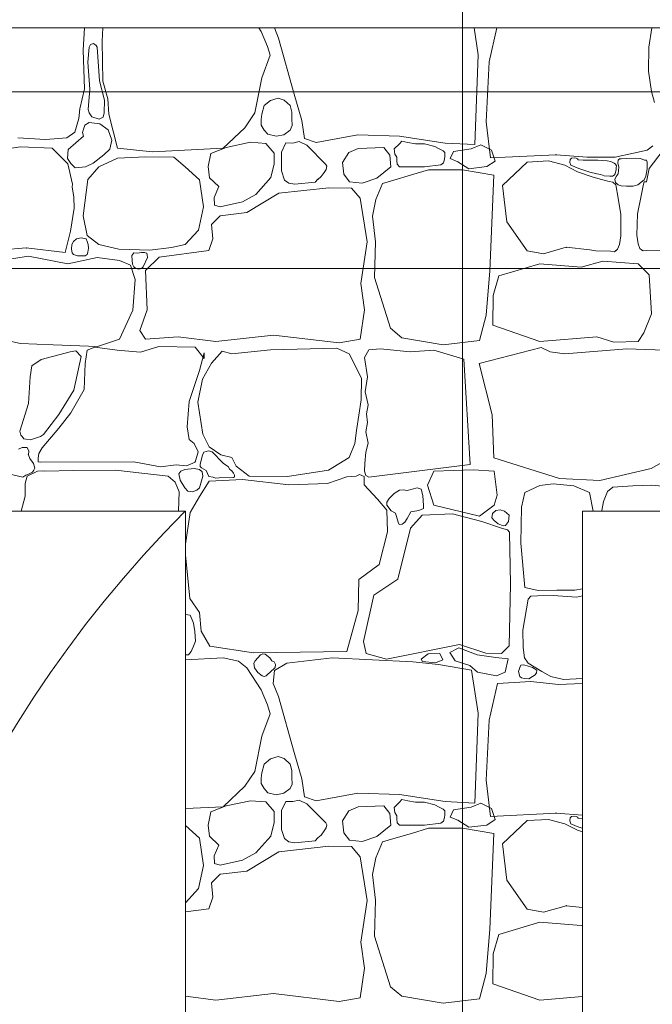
# Model space of a CAD drawing. Header units: millimetres. Extents: x -573548 to 674770, y -184010 to -47794.
# Tile 167 of 181: x 112393 to 113820, y -95081 to -92859. Entities that reach past the tile are written whole.
import ezdxf
from ezdxf.enums import TextEntityAlignment as Align

# ---------------------------------------------------------------- set-up
doc = ezdxf.new("R2010")
doc.units = ezdxf.units.MM
for name, color, linetype, lineweight in [('A.02 RZUT PIWNICY_is$0$_HATCH_Nr_pióra__18', 8, 'Continuous', 9), ('A.02 RZUT PIWNICY_is$0$OBRYS PARTERU#1_Nr_pióra__1', 8, 'Continuous', 9), ('A.02 RZUT PIWNICY_is$0$strop_Nr_pióra__1', 8, 'Continuous', 9), ('A.02 RZUT PIWNICY_is$0$Structural - Bearing_Nr_pióra__21', 8, 'Continuous', 9), ('A.02 RZUT PIWNICY_is$0$Structural - Grid', 8, 'Continuous', 9), ('A.02 RZUT PIWNICY_is$0$Structural - Grid_Nr_pióra__17', 8, 'Continuous', 9)]:
    doc.layers.add(name, color=color, linetype=linetype, lineweight=lineweight)
doc.styles.add('A.02 RZUT PIWNICY_is$0$STYL_AUTOMATYCZNY_1', font='arial.ttf')

# ---------------------------------------------------------------- blocks, each defined once
blk = doc.blocks.new('*X106')
at = {"layer": 'A.02 RZUT PIWNICY_is$0$_HATCH_Nr_pióra__18'}
for p, q in [((113106.7, -92927.9), (113109.9, -92877.8)), ((113150.9, -92877.8), (113149.3, -92907.6)), ((113508.4, -92885.8), (113503.2, -92877.8)), ((113538.2, -92877.8), (113547.4, -92900.6)), ((113998, -92938.2), (113988.7, -92877.8)), ((114040.2, -92877.8), (114022.4, -92953.8)), ((114383, -92921.3), (114389.9, -92877.8)), ((113522.8, -92919.6), (113508.4, -92885.8)), ((113547.4, -92900.6), (113583.1, -93026.9)), ((113110, -93015.4), (113106.7, -92927.9)), ((113120.4, -92921.3), (113117.3, -92954.9)), ((113123.5, -92915.4), (113120.4, -92921.3)), ((113130.1, -92913.1), (113123.5, -92915.4)), ((113136.4, -92917.3), (113130.1, -92913.1)), ((113138.1, -92921.3), (113136.4, -92917.3)), ((113143.4, -92997), (113138.1, -92921.3)), ((113149.3, -92907.6), (113151.3, -92998)), ((113528.6, -92939.4), (113522.8, -92919.6)), ((114382.1, -92975.5), (114383, -92921.3)), ((113509.6, -92990.2), (113528.6, -92939.4)), ((113990.1, -93140.9), (113998, -92938.2)), ((113117.3, -92954.9), (113121.9, -93015.7)), ((114022.4, -92953.8), (114015.9, -93089.4)), ((113493.9, -93069.5), (113509.6, -92990.2)), ((114388.5, -93020.8), (114382.1, -92975.5)), ((113098.9, -93060.4), (113110, -93015.4)), ((113121.9, -93015.7), (113118.3, -93061.7)), ((113154.7, -93040.4), (113143.4, -92997)), ((113151.3, -92998), (113162.5, -93037.7)), ((113162.5, -93037.7), (113164.5, -93071.9)), ((113546.4, -93036.2), (113529.4, -93041.1)), ((113560.2, -93040.4), (113546.4, -93036.2)), ((113583.1, -93026.9), (113600.4, -93086.4)), ((114395.5, -93046.1), (114388.5, -93020.8)), ((113096.8, -93081.8), (113098.9, -93060.4)), ((113118.3, -93061.7), (113120.4, -93069.5)), ((113154.5, -93069.5), (113154.7, -93040.4)), ((113514.8, -93053), (113510.1, -93072.5)), ((113529.4, -93041.1), (113514.8, -93053)), ((113573.5, -93053), (113560.2, -93040.4)), ((113577.3, -93067.4), (113573.5, -93053)), ((113088.2, -93112.8), (113096.8, -93081.8)), ((113120.4, -93069.5), (113126.5, -93078)), ((113126.5, -93078), (113143.1, -93083.2)), ((113143.1, -93083.2), (113151.6, -93078.8)), ((113151.6, -93078.8), (113154.5, -93069.5)), ((113164.5, -93071.9), (113184.3, -93149.1)), ((113471.6, -93102.9), (113493.9, -93069.5)), ((113510.1, -93072.5), (113508.2, -93084.6)), ((113577.8, -93083), (113577.3, -93067.4)), ((113577.9, -93098), (113577.8, -93083)), ((113107.3, -93106.2), (113105, -93113.3)), ((113110.3, -93097.2), (113107.3, -93106.2)), ((113120.4, -93090.7), (113110.3, -93097.2)), ((113132.7, -93092.2), (113120.4, -93090.7)), ((113144.4, -93094), (113132.7, -93092.2)), ((113162.8, -93107.9), (113144.4, -93094)), ((113422.4, -93149.1), (113471.6, -93102.9)), ((113508.2, -93084.6), (113508, -93097.1)), ((113508, -93097.1), (113514.8, -93108.3)), ((113573.5, -93108.3), (113577.9, -93098)), ((113600.4, -93086.4), (113606.2, -93127.3)), ((114015.9, -93089.4), (114025.9, -93171.1)), ((112959.4, -93125.6), (113022.1, -93129.3)), ((113022.1, -93129.3), (113070, -93125.6)), ((113070, -93125.6), (113088.2, -93112.8)), ((113107.3, -93121.5), (113072.7, -93152.2)), ((113105, -93113.3), (113107.3, -93121.5)), ((113171.7, -93131.2), (113162.8, -93107.9)), ((113514.8, -93108.3), (113523.5, -93117.6)), ((113523.5, -93117.6), (113542.1, -93122.2)), ((113542.1, -93122.2), (113559.8, -93118.8)), ((113559.8, -93118.8), (113573.5, -93108.3)), ((113606.2, -93127.3), (113632.2, -93135.9)), ((113632.2, -93135.9), (113726.3, -93118.6)), ((113726.3, -93118.6), (113820, -93121.9)), ((113820, -93121.9), (113923.7, -93137.6)), ((112915.2, -93153.7), (112965.1, -93145.8)), ((112965.1, -93145.8), (113037, -93149.1)), ((113037, -93149.1), (113071.9, -93184.2)), ((113167, -93151.3), (113171.7, -93131.2)), ((113184.3, -93149.1), (113263.2, -93157.4)), ((113263.2, -93157.4), (113422.4, -93149.1)), ((113429.1, -93147.1), (113394.9, -93160.7)), ((113484, -93135.5), (113429.1, -93147.1)), ((113519.1, -93138.4), (113484, -93135.5)), ((113537.7, -93159.9), (113519.1, -93138.4)), ((113563.7, -93137.1), (113554.4, -93157.8)), ((113579.9, -93137.7), (113563.7, -93137.1)), ((113594.3, -93134), (113579.9, -93137.7)), ((113611.6, -93142.5), (113594.3, -93134)), ((113654.5, -93185.5), (113611.6, -93142.5)), ((113727.2, -93149.5), (113705.7, -93158.6)), ((113785, -93147.1), (113727.2, -93149.5)), ((113798.6, -93164.8), (113785, -93147.1)), ((113820, -93138.8), (113808.5, -93150.7)), ((113808.5, -93150.7), (113809.5, -93162.6)), ((113826, -93133.2), (113820, -93138.8)), ((113839, -93136.2), (113826, -93133.2)), ((113856.8, -93139.2), (113839, -93136.2)), ((113877, -93138.8), (113856.8, -93139.2)), ((113899.9, -93144.9), (113877, -93138.8)), ((113909.7, -93150.3), (113899.9, -93144.9)), ((113919, -93154.9), (113909.7, -93150.3)), ((113923.7, -93137.6), (113990.1, -93140.9)), ((113942.1, -93156.3), (113982.4, -93150.3)), ((113982.4, -93150.3), (114004.1, -93141.3)), ((114004.1, -93141.3), (114028.2, -93153.3)), ((114378.8, -93153.4), (114391.5, -93143.4)), ((113072.7, -93152.2), (113071.7, -93172.6)), ((113071.7, -93172.6), (113078.8, -93183.6)), ((113129.3, -93183.1), (113153.7, -93164.3)), ((113184.3, -93171.8), (113142.2, -93191.2)), ((113153.7, -93164.3), (113167, -93151.3)), ((113247.1, -93168.5), (113184.3, -93171.8)), ((113311.5, -93168.9), (113247.1, -93168.5)), ((113337.1, -93191.2), (113311.5, -93168.9)), ((113394.9, -93160.7), (113388.6, -93190.6)), ((113537.3, -93184.6), (113537.7, -93159.9)), ((113554.4, -93157.8), (113553.8, -93200.3)), ((113705.7, -93158.6), (113691.9, -93181)), ((113800.9, -93190.8), (113798.6, -93164.8)), ((113809.5, -93162.6), (113814.3, -93169.6)), ((113814.3, -93169.6), (113814.1, -93176.8)), ((113922.5, -93158.7), (113919, -93154.9)), ((113921.7, -93173.9), (113922.6, -93167.3)), ((113922.6, -93167.3), (113922.5, -93158.7)), ((113934.3, -93172.6), (113942.1, -93156.3)), ((113951.7, -93179.8), (113934.3, -93172.6)), ((114025.9, -93171.1), (114173.7, -93163.7)), ((114028.2, -93153.3), (114036, -93178)), ((114173.7, -93163.7), (114244, -93168.9)), ((114208.3, -93171.2), (114205.4, -93174.5)), ((114214.3, -93170.6), (114208.3, -93171.2)), ((114218.6, -93171.5), (114214.3, -93170.6)), ((114221.9, -93173), (114218.6, -93171.5)), ((114223.6, -93174.9), (114221.9, -93173)), ((114244, -93168.9), (114306.8, -93168.9)), ((114306.8, -93168.9), (114348.5, -93160.6)), ((114316.4, -93172.7), (114313.3, -93175.7)), ((114320.1, -93173.1), (114316.4, -93172.7)), ((114333.4, -93172.2), (114320.1, -93173.1)), ((114352, -93171.3), (114333.4, -93172.2)), ((114348.5, -93160.6), (114378.8, -93153.4)), ((114364.2, -93172.5), (114352, -93171.3)), ((114373.3, -93175.7), (114364.2, -93172.5)), ((114383.7, -93194.8), (114415.2, -93153.7)), ((113071.9, -93184.2), (113082.6, -93229.8)), ((113078.8, -93183.6), (113088.8, -93193)), ((113088.8, -93193), (113111.7, -93191.2)), ((113111.7, -93191.2), (113129.3, -93183.1)), ((113142.2, -93191.2), (113117.1, -93219.7)), ((113369.3, -93220.1), (113337.1, -93191.2)), ((113388.6, -93190.6), (113392, -93215.6)), ((113530.1, -93215.3), (113537.3, -93184.6)), ((113656.1, -93189.8), (113654.5, -93185.5)), ((113655.1, -93196.9), (113656.1, -93189.8)), ((113691.9, -93181), (113694.6, -93207.7)), ((113768.9, -93216.4), (113800.9, -93190.8)), ((113814.1, -93176.8), (113815, -93185.3)), ((113815, -93185.3), (113820, -93190.8)), ((113820, -93190.8), (113877, -93190.8)), ((113877, -93190.8), (113913.3, -93186.4)), ((113913.3, -93186.4), (113919.8, -93182)), ((113919.8, -93182), (113921.7, -93173.9)), ((113977, -93195.4), (113951.7, -93179.8)), ((114017.3, -93190.6), (113977, -93195.4)), ((114036, -93178), (114017.3, -93190.6)), ((114108.2, -93180.3), (114052.7, -93233.1)), ((114156.8, -93177.6), (114108.2, -93180.3)), ((114193.1, -93187.4), (114156.8, -93177.6)), ((114221.7, -93202.1), (114193.1, -93187.4)), ((114205.4, -93174.5), (114204.3, -93181.1)), ((114204.3, -93181.1), (114207.1, -93187.4)), ((114207.1, -93187.4), (114225.1, -93194.9)), ((114234.4, -93175.8), (114223.6, -93174.9)), ((114225.1, -93194.9), (114250.1, -93203)), ((114267.6, -93175.7), (114234.4, -93175.8)), ((114288.8, -93177.7), (114267.6, -93175.7)), ((114297.2, -93179), (114288.8, -93177.7)), ((114304.9, -93182.7), (114297.2, -93179)), ((114307.9, -93185.4), (114304.9, -93182.7)), ((114309.8, -93189.1), (114307.9, -93185.4)), ((114308.9, -93197.7), (114309.3, -93193.4)), ((114309.3, -93193.4), (114309.8, -93189.1)), ((114313.3, -93175.7), (114312.9, -93182)), ((114312.9, -93182), (114314.8, -93192.1)), ((114314.8, -93192.1), (114313.8, -93207)), ((114377.3, -93176.2), (114373.3, -93175.7)), ((114379.3, -93180.7), (114377.3, -93176.2)), ((114377.4, -93224.6), (114383.7, -93194.8)), ((114378.7, -93195.7), (114379.3, -93180.7)), ((113392, -93215.6), (113412.6, -93235.8)), ((113496, -93253.2), (113530.1, -93215.3)), ((113553.8, -93200.3), (113561.3, -93221.2)), ((113636.4, -93219.3), (113643.4, -93213.1)), ((113643.4, -93213.1), (113650.3, -93203.8)), ((113650.3, -93203.8), (113655.1, -93196.9)), ((113694.6, -93207.7), (113707.8, -93224.7)), ((113736.2, -93227.6), (113768.9, -93216.4)), ((113847.7, -93209.4), (113807.7, -93221)), ((113885.7, -93197.8), (113847.7, -93209.4)), ((113924.1, -93197.8), (113885.7, -93197.8)), ((113962.5, -93197.8), (113924.1, -93197.8)), ((114033.4, -93209.6), (113962.5, -93197.8)), ((114024, -93425.6), (114033.4, -93209.6)), ((114255, -93213.5), (114221.7, -93202.1)), ((114250.1, -93203), (114265.2, -93207.1)), ((114273.3, -93219.1), (114255, -93213.5)), ((114265.2, -93207.1), (114274.7, -93208.7)), ((114274.7, -93208.7), (114282.4, -93211.2)), ((114282.4, -93211.2), (114294.9, -93212.3)), ((114294.9, -93212.3), (114300.6, -93211.9)), ((114300.6, -93211.9), (114304.9, -93209.8)), ((114304.9, -93209.8), (114307, -93207.1)), ((114309, -93212.7), (114306.3, -93219.4)), ((114307, -93207.1), (114307.8, -93203.4)), ((114307.8, -93203.4), (114308.9, -93197.7)), ((114313.8, -93207), (114309, -93212.7)), ((114372, -93220.5), (114376, -93212.3)), ((114376, -93212.3), (114378.7, -93195.7)), ((113082.6, -93229.8), (113081.8, -93236.1)), ((113081.8, -93236.1), (113085.8, -93259.6)), ((113117.1, -93219.7), (113107.1, -93301.9)), ((113377.9, -93281.6), (113369.3, -93220.1)), ((113412.6, -93235.8), (113402.3, -93260.2)), ((113660.7, -93238.3), (113548.4, -93250.7)), ((113561.3, -93221.2), (113570.9, -93228.1)), ((113570.9, -93228.1), (113583.9, -93230.5)), ((113583.9, -93230.5), (113630.2, -93226)), ((113630.2, -93226), (113636.5, -93219)), ((113712.3, -93239.1), (113660.7, -93238.3)), ((113707.8, -93224.7), (113736.2, -93227.6)), ((113731.3, -93262.1), (113712.3, -93239.1)), ((113782, -93228.7), (113766.9, -93264.5)), ((113807.7, -93221), (113782, -93228.7)), ((114052.7, -93233.1), (114062.5, -93314.9)), ((114293.1, -93224.4), (114273.3, -93219.1)), ((114301.6, -93226), (114293.1, -93224.4)), ((114308.2, -93231.4), (114301.6, -93226)), ((114306.3, -93219.4), (114307.7, -93226.5)), ((114307.7, -93226.5), (114313.3, -93231.4)), ((114313.3, -93262.1), (114308.2, -93231.4)), ((114313.3, -93231.4), (114320.7, -93233.6)), ((114320.7, -93233.6), (114332.4, -93234.8)), ((114332.4, -93234.8), (114347.8, -93234.5)), ((114347.8, -93234.5), (114358, -93231.4)), ((114358, -93231.4), (114372, -93220.5)), ((114364.6, -93260.4), (114370.6, -93229.8)), ((114370.6, -93229.8), (114372.4, -93225.1)), ((114372.4, -93225.1), (114377.4, -93224.6)), ((113085.8, -93259.6), (113086.1, -93284.3)), ((113402.3, -93260.2), (113402.7, -93277.5)), ((113466.3, -93270.1), (113496, -93253.2)), ((113548.4, -93250.7), (113476.2, -93294.4)), ((114357, -93297), (114364.6, -93260.4)), ((113366.8, -93334.1), (113377.9, -93281.6)), ((113402.7, -93277.5), (113415.9, -93281.2)), ((113415.9, -93281.2), (113466.3, -93270.1)), ((113747.4, -93360.5), (113731.3, -93262.1)), ((113766.9, -93264.5), (113759.4, -93302.2)), ((114320, -93298.9), (114313.3, -93262.1)), ((113086.1, -93284.3), (113078.5, -93335.9)), ((113107.1, -93301.9), (113115.8, -93346)), ((113415.9, -93301.5), (113396.5, -93321.3)), ((113476.2, -93294.4), (113415.9, -93301.5)), ((113759.4, -93302.2), (113765.9, -93360.2)), ((114320, -93347), (114320, -93298.9)), ((114355.7, -93345.1), (114357, -93297)), ((113396.5, -93321.3), (113399.4, -93353.5)), ((114062.5, -93314.9), (114108.2, -93380.3)), ((113078.5, -93335.9), (113066.5, -93384.1)), ((113115.8, -93346), (113142.2, -93366.3)), ((113337.1, -93366.3), (113366.8, -93334.1)), ((114316.5, -93366.5), (114320, -93347)), ((114358.6, -93364.6), (114355.7, -93345.1)), ((113081, -93366.5), (113080.2, -93377.1)), ((113084.9, -93359.7), (113081, -93366.5)), ((113091.4, -93353.7), (113084.9, -93359.7)), ((113102.5, -93351.2), (113091.4, -93353.7)), ((113113.6, -93353.8), (113102.5, -93351.2)), ((113115.8, -93359.7), (113113.6, -93353.8)), ((113118.4, -93366), (113115.8, -93359.7)), ((113118.7, -93374.9), (113118.4, -93366)), ((113142.2, -93366.3), (113187.2, -93377)), ((113306.1, -93373.3), (113337.1, -93366.3)), ((113399.4, -93353.5), (113389.9, -93379.5)), ((113732.9, -93454.6), (113747.4, -93360.5)), ((113765.9, -93360.2), (113764.3, -93441)), ((114145.2, -93387.3), (114196.7, -93372.6)), ((114196.7, -93372.6), (114249.9, -93378.5)), ((114312.4, -93377), (114316.5, -93366.5)), ((114362.4, -93375.2), (114358.6, -93364.6)), ((112921, -93402.2), (112983.3, -93392.3)), ((112978.2, -93374), (112924.8, -93378.5)), ((113066.5, -93384.1), (112978.2, -93374)), ((112983.3, -93392.3), (113072.5, -93409.6)), ((113080.2, -93377.1), (113081.7, -93385.3)), ((113081.7, -93385.3), (113084.9, -93389)), ((113084.9, -93389), (113093.7, -93392)), ((113093.7, -93392), (113104.2, -93392.1)), ((113104.2, -93392.1), (113111, -93391.5)), ((113111, -93391.5), (113115.8, -93389)), ((113115.8, -93389), (113117.4, -93383.4)), ((113117.4, -93383.4), (113118.7, -93374.9)), ((113187.2, -93377), (113257, -93379.1)), ((113220.8, -93385.3), (113216.9, -93391)), ((113216.9, -93391), (113217.4, -93402.1)), ((113229.7, -93386), (113220.8, -93385.3)), ((113238.1, -93384.2), (113229.7, -93386)), ((113245, -93384.4), (113238.1, -93384.2)), ((113247.1, -93385.3), (113245, -93384.4)), ((113250.5, -93385.8), (113247.1, -93385.3)), ((113278.5, -93394.7), (113247.1, -93425.3)), ((113251.5, -93389.8), (113250.5, -93385.8)), ((113251.7, -93395.5), (113251.5, -93389.8)), ((113257, -93379.1), (113306.1, -93373.3)), ((113389.9, -93379.5), (113278.5, -93394.7)), ((114108.2, -93380.3), (114145.2, -93387.3)), ((114249.9, -93378.5), (114263.2, -93380.9)), ((114263.2, -93380.9), (114296.3, -93381.5)), ((114296.3, -93381.5), (114304.9, -93382.5)), ((114304.9, -93382.5), (114308.2, -93380.3)), ((114308.2, -93380.3), (114312.4, -93377)), ((114366.5, -93378.6), (114362.4, -93375.2)), ((114369.8, -93380.9), (114366.5, -93378.6)), ((114378.4, -93380.2), (114369.8, -93380.9)), ((114411.5, -93380.5), (114378.4, -93380.2)), ((113072.5, -93409.6), (113138.1, -93396)), ((113138.1, -93396), (113188.9, -93402.2)), ((113188.9, -93402.2), (113213.2, -93413.3)), ((113213.2, -93413.3), (113224, -93445.1)), ((113217.4, -93402.1), (113218.2, -93410.9)), ((113218.2, -93410.9), (113220.8, -93417)), ((113220.8, -93417), (113225.2, -93420.2)), ((113238.3, -93420.7), (113242, -93417)), ((113242, -93417), (113251.7, -93395.5)), ((114136.9, -93409.6), (114044.4, -93437.3)), ((114230.3, -93417.5), (114136.9, -93409.6)), ((114279.4, -93403.8), (114230.3, -93417.5)), ((114358.7, -93409.6), (114279.4, -93403.8)), ((114383.4, -93434.4), (114358.7, -93409.6)), ((113225.2, -93420.2), (113232.1, -93421.6)), ((113232.1, -93421.6), (113238.3, -93420.7)), ((113247.1, -93425.3), (113250.8, -93513.6)), ((114016.2, -93525.9), (114024, -93425.6)), ((114044.4, -93437.3), (114031.9, -93481.4)), ((114388.8, -93523.1), (114383.4, -93434.4)), ((113224, -93445.1), (113218.6, -93514.5)), ((113741.6, -93513.6), (113732.9, -93454.6)), ((113764.3, -93441), (113800.2, -93555.3)), ((114031.9, -93481.4), (114031.1, -93548.6)), ((113218.6, -93514.5), (113188.9, -93580.1)), ((113250.8, -93513.6), (113234.3, -93560.7)), ((113731.3, -93580.1), (113741.6, -93513.6)), ((114000.6, -93582.7), (114016.2, -93525.9)), ((114371.8, -93565.6), (114388.8, -93523.1)), ((114031.1, -93548.6), (114136.9, -93585.5)), ((113234.3, -93560.7), (113247.1, -93580.1)), ((113406, -93585.5), (113536.5, -93570.6)), ((113536.5, -93570.6), (113684.2, -93588.3)), ((113800.2, -93555.3), (113825.8, -93576.8)), ((114358.7, -93585.5), (114371.8, -93565.6)), ((112965.1, -93589.6), (112921, -93580.1)), ((113039, -93592.5), (112965.1, -93589.6)), ((113138.9, -93596.6), (113039, -93592.5)), ((113188.9, -93580.1), (113138.9, -93596.6)), ((113247.1, -93580.1), (113321, -93574.7)), ((113321, -93574.7), (113406, -93585.5)), ((113684.2, -93588.3), (113731.3, -93580.1)), ((113825.8, -93576.8), (113919.1, -93592.5)), ((113919.1, -93592.5), (114000.6, -93582.7)), ((114136.9, -93585.5), (114265.3, -93574.3)), ((114265.3, -93574.3), (114303.7, -93586.7)), ((114303.7, -93586.7), (114358.7, -93585.5)), ((113077.8, -93608.2), (113011.7, -93626)), ((113090.2, -93606.5), (113077.8, -93608.2)), ((113101.9, -93618.9), (113090.2, -93606.5)), ((113115.8, -93604.4), (113111.3, -93634.6)), ((113133.2, -93597.8), (113115.8, -93604.4)), ((113183.5, -93604.4), (113133.2, -93597.8)), ((113236.4, -93609.4), (113183.5, -93604.4)), ((113277.6, -93596.6), (113236.4, -93609.4)), ((113359.4, -93597.8), (113277.6, -93596.6)), ((113379.6, -93623.8), (113359.4, -93597.8)), ((113368.9, -93650.7), (113380, -93610.6)), ((113380, -93610.6), (113379.6, -93623.8)), ((113420, -93606.9), (113396.1, -93634.2)), ((113442.3, -93613.1), (113420, -93606.9)), ((113529.4, -93603.6), (113442.3, -93613.1)), ((113678.9, -93599.9), (113529.4, -93603.6)), ((113706.5, -93613.1), (113678.9, -93599.9)), ((113735, -93667.6), (113706.5, -93613.1)), ((113751.5, -93604), (113741.5, -93621.5)), ((113777.5, -93601.5), (113751.5, -93604)), ((113844.8, -93608.6), (113777.5, -93601.5)), ((113897.7, -93604.4), (113844.8, -93608.6)), ((113965.2, -93624.7), (113897.7, -93604.4)), ((114000, -93635.1), (114139.9, -93598.7)), ((114139.9, -93598.7), (114160.1, -93608.2)), ((114160.1, -93608.2), (114193.4, -93613.1)), ((114193.4, -93613.1), (114333.4, -93602)), ((114333.4, -93602), (114456.8, -93605.7)), ((113011.7, -93626), (112991.1, -93639.9)), ((113085.7, -93694.9), (113101.9, -93618.9)), ((113111.3, -93634.6), (113108.8, -93693.2)), ((113396.1, -93634.2), (113376.3, -93670.1)), ((113741.5, -93621.5), (113748.2, -93664.9)), ((113979.6, -93862.4), (113965.2, -93624.7)), ((114029.5, -93750.8), (114000, -93635.1)), ((112991.1, -93639.9), (112987, -93665.1)), ((113346.2, -93720.9), (113368.9, -93650.7)), ((112987, -93665.1), (112983.7, -93725)), ((113376.3, -93670.1), (113365.1, -93721.7)), ((113733.8, -93717.1), (113735, -93667.6)), ((113748.2, -93664.9), (113742.7, -93699.1)), ((113052.2, -93749.8), (113085.7, -93694.9)), ((113108.8, -93693.2), (113078.7, -93746)), ((113742.7, -93699.1), (113749.4, -93728.3)), ((112983.7, -93725), (112963.7, -93787.3)), ((113341.2, -93777.4), (113346.2, -93720.9)), ((113365.1, -93721.7), (113376.7, -93793.9)), ((113723, -93786.1), (113733.8, -93717.1)), ((113749.4, -93728.3), (113746.1, -93748.5)), ((113017.2, -93794.7), (113052.2, -93749.8)), ((113078.7, -93746), (113052.2, -93780.7)), ((113746.1, -93748.5), (113748, -93768.3)), ((113748, -93768.3), (113744.4, -93789.1)), ((114033.3, -93847.6), (114029.5, -93750.8)), ((112963.7, -93787.3), (112965.9, -93796.2)), ((113010.7, -93799.4), (113017.2, -93794.7)), ((113052.2, -93780.7), (113013.9, -93825.3)), ((113345.7, -93806.3), (113341.2, -93777.4)), ((113376.7, -93793.9), (113390.7, -93822.8)), ((113719.7, -93815), (113723, -93786.1)), ((113744.4, -93789.1), (113750, -93814.4)), ((112965.9, -93796.2), (112969.3, -93799.7)), ((112969.3, -93799.7), (112973, -93804.7)), ((112973, -93804.7), (112977.7, -93805.6)), ((112977.7, -93805.6), (112986.9, -93807.3)), ((112986.9, -93807.3), (112994.5, -93805.1)), ((112994.5, -93805.1), (113010.7, -93799.4)), ((113357.3, -93815.4), (113345.7, -93806.3)), ((113366, -93834.4), (113357.3, -93815.4)), ((113706.5, -93847.2), (113719.7, -93815)), ((113750, -93814.4), (113744.2, -93835.1)), ((112969.4, -93824.3), (112960.7, -93828)), ((112980.4, -93824.5), (112969.4, -93824.3)), ((112983.9, -93832.6), (112980.4, -93824.5)), ((112983.3, -93840.6), (112983.9, -93832.6)), ((113006.4, -93837.8), (113005.5, -93848.3)), ((113013.9, -93825.3), (113006.4, -93837.8)), ((113359.4, -93857.1), (113366, -93834.4)), ((113379.3, -93835.2), (113375.6, -93841.4)), ((113389.4, -93831.7), (113379.3, -93835.2)), ((113398.1, -93834.3), (113389.4, -93831.7)), ((113390.7, -93822.8), (113417.6, -93840.6)), ((113422.4, -93859.9), (113398.1, -93834.3)), ((113744.2, -93835.1), (113742.4, -93860.3)), ((112986.2, -93848.8), (112983.3, -93840.6)), ((112994.9, -93860.4), (112986.2, -93848.8)), ((112997.4, -93870.7), (112994.9, -93860.4)), ((113005.5, -93848.3), (113005.4, -93856.4)), ((113005.4, -93856.4), (113009.7, -93857.1)), ((113009.7, -93857.1), (113221.1, -93856.7)), ((113221.1, -93856.7), (113280.9, -93868.2)), ((113340, -93865.7), (113359.4, -93857.1)), ((113375.6, -93841.4), (113370.4, -93862)), ((113417.6, -93840.6), (113442.3, -93847.2)), ((113427.5, -93863.7), (113422.4, -93859.9)), ((113442.3, -93847.2), (113451.8, -93866.6)), ((113660.3, -93875.7), (113706.5, -93847.2)), ((113742.4, -93860.3), (113741.5, -93878)), ((114181.6, -93894.2), (114033.3, -93847.6)), ((114430.8, -93848), (114388.3, -93871.5)), ((113003.5, -93877.4), (112980.8, -93888.9)), ((112983.3, -93884.7), (112992.5, -93879.8)), ((112992.5, -93879.8), (112995.4, -93875.5)), ((112995.4, -93875.5), (112997.4, -93870.7)), ((113015, -93876.8), (113003.5, -93877.4)), ((113020.5, -93877.7), (113015, -93876.8)), ((113084.4, -93876.1), (113020.5, -93877.7)), ((113179.8, -93875.7), (113084.4, -93876.1)), ((113298.7, -93888.9), (113179.8, -93875.7)), ((113280.9, -93868.2), (113316.4, -93863.3)), ((113316.4, -93863.3), (113340, -93865.7)), ((113327.3, -93877.4), (113322.7, -93884)), ((113335.8, -93874), (113327.3, -93877.4)), ((113356.8, -93871.8), (113335.8, -93874)), ((113369.3, -93874), (113356.8, -93871.8)), ((113375.3, -93879.6), (113369.3, -93874)), ((113370.4, -93862), (113370.7, -93867.1)), ((113370.7, -93867.1), (113373.9, -93869.9)), ((113373.9, -93869.9), (113384, -93876.1)), ((113376.8, -93888.7), (113375.3, -93879.6)), ((113384, -93876.1), (113390.5, -93889.4)), ((113434.7, -93868.3), (113427.5, -93863.7)), ((113437.2, -93872.9), (113434.7, -93868.3)), ((113442.4, -93877.3), (113437.2, -93872.9)), ((113446.1, -93882.6), (113442.4, -93877.3)), ((113448.2, -93887), (113446.1, -93882.6)), ((113451.8, -93866.6), (113481.1, -93889.3)), ((113567.8, -93890.1), (113660.3, -93875.7)), ((113741.5, -93878), (113744.4, -93887.3)), ((113751.5, -93890.9), (113979.6, -93862.4)), ((113897.7, -93878), (113883.3, -93909.6)), ((113986.6, -93874.6), (113897.7, -93878)), ((114033.9, -93878), (113986.6, -93874.6)), ((114040.6, -93931.7), (114033.9, -93878)), ((114388.3, -93871.5), (114272, -93898.6)), ((112941.1, -93884.7), (112970.8, -93891.3)), ((112970.8, -93891.3), (112977.4, -93886.5)), ((112976.1, -93905.4), (112975.6, -93934)), ((112980.8, -93888.9), (112976.1, -93905.4)), ((112977.4, -93886.5), (112983.3, -93884.7)), ((113314.6, -93902.9), (113298.7, -93888.9)), ((113323.1, -93924.6), (113314.6, -93902.9)), ((113322.7, -93884), (113325.6, -93898.2)), ((113325.6, -93898.2), (113335.8, -93915.3)), ((113369.3, -93915.3), (113376.8, -93888.7)), ((113390.7, -93900.4), (113369.3, -93934.7)), ((113390.5, -93889.4), (113399.8, -93891.4)), ((113465.9, -93896.3), (113390.7, -93900.4)), ((113399.8, -93891.4), (113405.4, -93893.6)), ((113405.4, -93893.6), (113413.6, -93893.1)), ((113413.6, -93893.1), (113445.9, -93892.2)), ((113445.9, -93892.2), (113448.3, -93890.3)), ((113448.3, -93890.3), (113448.2, -93887)), ((113570.7, -93908.3), (113465.9, -93896.3)), ((113481.1, -93889.3), (113567.8, -93890.1)), ((113657.8, -93905.4), (113570.7, -93908.3)), ((113701.2, -93890.5), (113657.8, -93905.4)), ((113722.9, -93889.1), (113701.2, -93890.5)), ((113730.3, -93885.3), (113722.9, -93889.1)), ((113740.9, -93889.8), (113730.3, -93885.3)), ((113740.4, -93908.3), (113740.9, -93889.8)), ((113744.4, -93887.3), (113751.5, -93890.9)), ((114272, -93898.6), (114181.6, -93894.2)), ((113321.9, -93967.8), (113323.1, -93924.6)), ((113335.8, -93915.3), (113342.6, -93923)), ((113342.6, -93923), (113353.4, -93924.1)), ((113353.4, -93924.1), (113363.5, -93920.9)), ((113363.5, -93920.9), (113369.3, -93915.3)), ((113770.9, -93940.9), (113740.4, -93908.3)), ((113808.5, -93928), (113797.3, -93939.2)), ((113820.6, -93920.3), (113808.5, -93928)), ((113828.4, -93920.2), (113820.6, -93920.3)), ((113837.8, -93921.1), (113828.4, -93920.2)), ((113860.2, -93915.3), (113837.8, -93921.1)), ((113869.5, -93918.4), (113860.2, -93915.3)), ((113873.2, -93932.3), (113869.5, -93918.4)), ((113883.3, -93909.6), (113897.7, -93954.7)), ((114102.8, -93925.6), (114095.6, -93959.1)), ((114136.7, -93909.7), (114102.8, -93925.6)), ((114167.1, -93906.2), (114136.7, -93909.7)), ((114213.4, -93910.7), (114167.1, -93906.2)), ((114249, -93925.6), (114213.4, -93910.7)), ((114257.3, -93967.8), (114249, -93925.6)), ((114289.5, -93923.5), (114280.3, -93946.2)), ((114301.9, -93913.7), (114289.5, -93923.5)), ((114346.8, -93910.7), (114301.9, -93913.7)), ((114389, -93909.3), (114346.8, -93910.7)), ((114437.7, -93913.7), (114389, -93909.3)), ((112975.6, -93934), (112967, -93967.8)), ((113369.3, -93934.7), (113347.8, -93971)), ((113791.6, -93966.1), (113770.9, -93940.9)), ((113797.3, -93939.2), (113791.5, -93947.8)), ((113791.5, -93947.8), (113791.6, -93954.7)), ((113874.7, -93955), (113873.2, -93932.3)), ((114033.9, -93954.7), (114040.6, -93931.7)), ((114280.3, -93946.2), (114276.8, -93966.3)), ((113347.8, -93971), (113337.3, -94042.7)), ((113791.6, -93954.7), (113801.4, -93967.4)), ((113793.2, -94014.4), (113791.6, -93966.1)), ((113801.4, -93967.4), (113811.4, -93972.5)), ((113811.4, -93972.5), (113817.6, -93992.9)), ((113838, -93984.7), (113846.1, -93969.2)), ((113846.1, -93969.2), (113863.8, -93966.2)), ((113863.8, -93966.2), (113874.3, -93961.8)), ((113874.3, -93961.8), (113874.7, -93955)), ((113897.7, -93954.7), (114000.8, -93979.2)), ((114000.8, -93979.2), (114033.9, -93954.7)), ((114030.4, -93972.9), (114037.7, -93966.2)), ((114037.7, -93966.2), (114047.7, -93965)), ((114047.7, -93965), (114056.9, -93968.2)), ((114056.9, -93968.2), (114068, -93976.7)), ((114095.6, -93959.1), (114094, -94040)), ((114276.8, -93966.3), (114276.8, -93967.8)), ((113817.6, -93992.9), (113819.8, -93998.4)), ((113826.4, -93997.6), (113832.1, -93993.1)), ((113832.1, -93993.1), (113838, -93984.7)), ((113871.6, -93976.8), (113845.2, -94006.5)), ((113940.2, -93974.3), (113871.6, -93976.8)), ((114006.2, -93991.2), (113940.2, -93974.3)), ((114050.8, -94006.5), (114006.2, -93991.2)), ((114028.7, -93982.7), (114030.4, -93972.9)), ((114033.9, -93989), (114028.7, -93982.7)), ((114043, -93996.7), (114033.9, -93989)), ((114066.1, -93991), (114061.8, -93997.2)), ((114068, -93976.7), (114066.1, -93991)), ((113774.6, -94088.2), (113793.2, -94014.4)), ((113845.2, -94006.5), (113816.3, -94121.3)), ((113819.8, -93998.4), (113826.4, -93997.6)), ((114054.2, -94000.7), (114043, -93996.7)), ((114064.2, -94010.3), (114050.8, -94006.5)), ((114059.2, -94000.1), (114054.2, -94000.7)), ((114061.8, -93997.2), (114059.2, -94000.1)), ((114068.4, -94015.3), (114064.2, -94010.3)), ((114068.6, -94019.3), (114068.4, -94015.3)), ((114069, -94053.2), (114068.6, -94019.3)), ((114070.6, -94132.8), (114069, -94053.2)), ((114094, -94040), (114102.8, -94140.3)), ((113337.3, -94066.2), (113347.4, -94165)), ((113728.8, -94122.1), (113774.6, -94088.2)), ((113727.2, -94191.9), (113728.8, -94122.1)), ((113816.3, -94121.3), (113762.7, -94157.2)), ((114068.1, -94271.9), (114070.6, -94132.8)), ((114102.8, -94140.3), (114133.2, -94147.1)), ((114133.2, -94147.1), (114175.6, -94146.6)), ((114175.6, -94146.6), (114215.8, -94146.4)), ((114215.8, -94146.4), (114233.3, -94143.2)), ((113347.4, -94165), (113368.9, -94196.8)), ((113762.7, -94157.2), (113739.1, -94262.4)), ((114110.6, -94166.5), (114098.6, -94236.2)), ((114116.9, -94159.5), (114110.6, -94166.5)), ((114131.9, -94159), (114116.9, -94159.5)), ((114166.7, -94158.5), (114131.9, -94159)), ((114219.7, -94161.8), (114166.7, -94158.5)), ((114233.3, -94158.8), (114219.7, -94161.8)), ((113701.2, -94284.3), (113727.2, -94191.9)), ((113337.8, -94201.3), (113337.3, -94201.4)), ((113348.1, -94202.8), (113337.8, -94201.3)), ((113352.3, -94212.9), (113348.1, -94202.8)), ((113355.3, -94220.6), (113352.3, -94212.9)), ((113368.9, -94196.8), (113373, -94238.5)), ((113358.8, -94239.5), (113355.3, -94220.6)), ((113373, -94238.5), (113392.4, -94272.4)), ((114098.6, -94236.2), (114099.1, -94275.9)), ((113359.8, -94261.6), (113358.8, -94239.5)), ((113350.3, -94284.5), (113352.3, -94279)), ((113352.3, -94279), (113356, -94272.6)), ((113356, -94272.6), (113359.8, -94261.6)), ((113392.4, -94272.4), (113491, -94287.6)), ((113739.1, -94262.4), (113745.3, -94289.3)), ((113790.7, -94301.7), (113955.9, -94268.6)), ((113954.3, -94276.5), (113934.2, -94286.8)), ((113995.6, -94292.2), (113954.3, -94276.5)), ((113955.9, -94268.6), (114015.3, -94288.5)), ((114050.8, -94289.3), (114068.1, -94271.9)), ((114099.1, -94275.9), (114102.4, -94299.1)), ((113337.3, -94292), (113344.5, -94291.8)), ((113422.4, -94299.2), (113337.3, -94303.4)), ((113344.5, -94291.8), (113347.3, -94288.5)), ((113347.3, -94288.5), (113350.3, -94284.5)), ((113456.8, -94306.6), (113422.4, -94299.2)), ((113491, -94287.6), (113701.2, -94284.3)), ((113495, -94305.3), (113491.5, -94310.7)), ((113501, -94299.2), (113495, -94305.3)), ((113506.5, -94292.1), (113501, -94299.2)), ((113511.8, -94289.9), (113506.5, -94292.1)), ((113517.1, -94290.9), (113511.8, -94289.9)), ((113527.8, -94299.2), (113517.1, -94290.9)), ((113532.4, -94305.7), (113527.8, -94299.2)), ((113537.3, -94308.3), (113532.4, -94305.7)), ((113668.1, -94299.2), (113566.2, -94311.2)), ((113850.2, -94308.3), (113668.1, -94299.2)), ((113745.3, -94289.3), (113790.7, -94301.7)), ((113869.5, -94302), (113884.7, -94289.8)), ((113871.9, -94307.4), (113869.5, -94302)), ((113884.7, -94289.8), (113911.2, -94288.8)), ((113918, -94303.5), (113901.9, -94309.9)), ((113911.2, -94288.8), (113918, -94303.5)), ((113934.2, -94286.8), (113946, -94305.5)), ((113946, -94305.5), (113978.9, -94316.3)), ((114037.8, -94298.1), (113995.6, -94292.2)), ((114015.3, -94288.5), (114050.8, -94289.3)), ((114065.2, -94301.1), (114037.8, -94298.1)), ((114058.9, -94331), (114065.2, -94301.1)), ((114102.4, -94299.1), (114110.6, -94310.7)), ((113475.8, -94321.5), (113456.8, -94306.6)), ((113508.4, -94371.4), (113475.8, -94321.5)), ((113491.5, -94310.7), (113493.3, -94321.1)), ((113493.3, -94321.1), (113501, -94332.2)), ((113527.8, -94332.2), (113539.6, -94320.7)), ((113538.5, -94327.7), (113535.6, -94357)), ((113540.4, -94313.6), (113537.3, -94308.3)), ((113566.2, -94311.2), (113538.5, -94327.7)), ((113539.6, -94320.7), (113540.4, -94313.6)), ((113908.4, -94313.6), (113850.2, -94308.3)), ((113901.9, -94309.9), (113871.9, -94307.4)), ((113983, -94326.8), (113908.4, -94313.6)), ((113978.9, -94316.3), (113996.1, -94331)), ((113998, -94423.9), (113983, -94326.8)), ((114091.5, -94320.9), (114088.7, -94330.1)), ((114094.3, -94315.8), (114091.5, -94320.9)), ((114101, -94314.7), (114094.3, -94315.8)), ((114120.5, -94320.9), (114101, -94314.7)), ((114110.6, -94310.7), (114141.2, -94329.9)), ((114129.9, -94326.9), (114120.5, -94320.9)), ((114129.4, -94333), (114129.9, -94326.9)), ((113501, -94332.2), (113510.3, -94339.6)), ((113510.3, -94339.6), (113515, -94341)), ((113515, -94341), (113519.9, -94339.5)), ((113519.9, -94339.5), (113523.3, -94336)), ((113523.3, -94336), (113527.8, -94332.2)), ((113996.1, -94331), (114039.2, -94339.8)), ((114039.2, -94339.8), (114058.9, -94331)), ((114088.7, -94330.1), (114091.5, -94341.1)), ((114091.5, -94341.1), (114095.5, -94344)), ((114095.5, -94344), (114102.2, -94345.5)), ((114102.2, -94345.5), (114112.1, -94346)), ((114112.1, -94346), (114120.5, -94341.1)), ((114120.5, -94341.1), (114126.6, -94337.5)), ((114126.6, -94337.5), (114129.4, -94333)), ((114141.2, -94329.9), (114161.6, -94341.1)), ((114161.6, -94341.1), (114190.1, -94347.7)), ((114190.1, -94347.7), (114233.3, -94345.3)), ((113522.8, -94405.3), (113508.4, -94371.4)), ((113535.6, -94357), (113547.4, -94386.3)), ((114041.8, -94356.5), (114022.4, -94439.4)), ((114116.5, -94352), (114041.8, -94356.5)), ((114178.7, -94358.9), (114116.5, -94352)), ((114233.3, -94357.1), (114178.7, -94358.9)), ((113547.4, -94386.3), (113583.1, -94512.6)), ((113528.6, -94425.1), (113522.8, -94405.3)), ((113509.6, -94475.9), (113528.6, -94425.1)), ((113990.1, -94626.5), (113998, -94423.9)), ((114022.4, -94439.4), (114015.9, -94575.1)), ((113493.9, -94555.1), (113509.6, -94475.9)), ((113529.4, -94526.8), (113514.8, -94538.7)), ((113546.4, -94521.9), (113529.4, -94526.8)), ((113560.2, -94526), (113546.4, -94521.9)), ((113573.5, -94538.7), (113560.2, -94526)), ((113583.1, -94512.6), (113600.4, -94572)), ((113514.8, -94538.7), (113510.1, -94558.2)), ((113577.3, -94553), (113573.5, -94538.7)), ((113471.6, -94588.6), (113493.9, -94555.1)), ((113508.2, -94570.3), (113508, -94582.7)), ((113510.1, -94558.2), (113508.2, -94570.3)), ((113577.8, -94568.7), (113577.3, -94553)), ((113577.9, -94583.7), (113577.8, -94568.7)), ((113600.4, -94572), (113606.2, -94612.9)), ((113422.4, -94634.8), (113471.6, -94588.6)), ((113508, -94582.7), (113514.8, -94593.9)), ((113514.8, -94593.9), (113523.5, -94603.3)), ((113559.8, -94604.5), (113573.5, -94593.9)), ((113573.5, -94593.9), (113577.9, -94583.7)), ((114015.9, -94575.1), (114025.9, -94656.8)), ((113523.5, -94603.3), (113542.1, -94607.9)), ((113542.1, -94607.9), (113559.8, -94604.5)), ((113606.2, -94612.9), (113632.2, -94621.6)), ((113632.2, -94621.6), (113726.3, -94604.2)), ((113726.3, -94604.2), (113820, -94607.5)), ((113820, -94607.5), (113923.7, -94623.2)), ((113337.3, -94639.2), (113422.4, -94634.8)), ((113429.1, -94632.7), (113394.9, -94646.4)), ((113484, -94621.2), (113429.1, -94632.7)), ((113519.1, -94624.1), (113484, -94621.2)), ((113537.7, -94645.5), (113519.1, -94624.1)), ((113563.7, -94622.8), (113554.4, -94643.5)), ((113579.9, -94623.4), (113563.7, -94622.8)), ((113594.3, -94619.7), (113579.9, -94623.4)), ((113611.6, -94628.2), (113594.3, -94619.7)), ((113654.5, -94671.1), (113611.6, -94628.2)), ((113727.2, -94635.2), (113705.7, -94644.3)), ((113785, -94632.7), (113727.2, -94635.2)), ((113798.6, -94650.5), (113785, -94632.7)), ((113820, -94624.5), (113808.5, -94636.4)), ((113808.5, -94636.4), (113809.5, -94648.2)), ((113826, -94618.9), (113820, -94624.5)), ((113839, -94621.9), (113826, -94618.9)), ((113856.8, -94624.8), (113839, -94621.9)), ((113877, -94624.5), (113856.8, -94624.8)), ((113899.9, -94630.5), (113877, -94624.5)), ((113909.7, -94635.9), (113899.9, -94630.5)), ((113919, -94640.5), (113909.7, -94635.9)), ((113923.7, -94623.2), (113990.1, -94626.5)), ((113942.1, -94642), (113982.4, -94636)), ((113982.4, -94636), (114004.1, -94626.9)), ((114004.1, -94626.9), (114028.2, -94639)), ((114028.2, -94639), (114036, -94663.6)), ((113394.9, -94646.4), (113388.6, -94676.2)), ((113537.3, -94670.3), (113537.7, -94645.5)), ((113554.4, -94643.5), (113553.8, -94686)), ((113705.7, -94644.3), (113691.9, -94666.6)), ((113800.9, -94676.4), (113798.6, -94650.5)), ((113809.5, -94648.2), (113814.3, -94655.2)), ((113814.3, -94655.2), (113814.1, -94662.5)), ((113922.5, -94644.4), (113919, -94640.5)), ((113919.8, -94667.6), (113921.7, -94659.5)), ((113921.7, -94659.5), (113922.6, -94652.9)), ((113922.6, -94652.9), (113922.5, -94644.4)), ((113934.3, -94658.2), (113942.1, -94642)), ((113951.7, -94665.5), (113934.3, -94658.2)), ((114025.9, -94656.8), (114173.7, -94649.3)), ((114173.7, -94649.3), (114233.3, -94653.8)), ((114205.4, -94660.2), (114204.3, -94666.8)), ((114208.3, -94656.8), (114205.4, -94660.2)), ((114214.3, -94656.3), (114208.3, -94656.8)), ((114218.6, -94657.1), (114214.3, -94656.3)), ((114221.9, -94658.6), (114218.6, -94657.1)), ((114223.6, -94660.6), (114221.9, -94658.6)), ((114233.3, -94661.4), (114223.6, -94660.6)), ((113369.3, -94705.8), (113337.3, -94677.1)), ((113388.6, -94676.2), (113392, -94701.3)), ((113530.1, -94701), (113537.3, -94670.3)), ((113650.3, -94689.5), (113655.1, -94682.5)), ((113656.1, -94675.5), (113654.5, -94671.1)), ((113655.1, -94682.5), (113656.1, -94675.5)), ((113691.9, -94666.6), (113694.6, -94693.4)), ((113768.9, -94702.1), (113800.9, -94676.4)), ((113814.1, -94662.5), (113815, -94670.9)), ((113815, -94670.9), (113820, -94676.5)), ((113820, -94676.5), (113877, -94676.5)), ((113885.7, -94683.5), (113847.7, -94695.1)), ((113877, -94676.5), (113913.3, -94672)), ((113924.1, -94683.5), (113885.7, -94683.5)), ((113913.3, -94672), (113919.8, -94667.6)), ((113962.5, -94683.5), (113924.1, -94683.5)), ((113977, -94681.1), (113951.7, -94665.5)), ((114033.4, -94695.2), (113962.5, -94683.5)), ((114017.3, -94676.3), (113977, -94681.1)), ((114036, -94663.6), (114017.3, -94676.3)), ((114108.2, -94665.9), (114052.7, -94718.8)), ((114156.8, -94663.3), (114108.2, -94665.9)), ((114193.1, -94673.1), (114156.8, -94663.3)), ((114221.7, -94687.8), (114193.1, -94673.1)), ((114204.3, -94666.8), (114207.1, -94673.1)), ((114207.1, -94673.1), (114225.1, -94680.6)), ((114225.1, -94680.6), (114233.3, -94683.2)), ((113377.9, -94767.3), (113369.3, -94705.8)), ((113392, -94701.3), (113412.6, -94721.5)), ((113496, -94738.8), (113530.1, -94701)), ((113553.8, -94686), (113561.3, -94706.8)), ((113630.2, -94711.7), (113636.5, -94704.7)), ((113636.4, -94705), (113643.4, -94698.7)), ((113643.4, -94698.7), (113650.3, -94689.5)), ((113694.6, -94693.4), (113707.8, -94710.3)), ((113736.2, -94713.2), (113768.9, -94702.1)), ((113847.7, -94695.1), (113807.7, -94706.6)), ((114024, -94911.3), (114033.4, -94695.2)), ((114233.3, -94691.8), (114221.7, -94687.8)), ((113412.6, -94721.5), (113402.3, -94745.8)), ((113660.7, -94724), (113548.4, -94736.3)), ((113561.3, -94706.8), (113570.9, -94713.8)), ((113570.9, -94713.8), (113583.9, -94716.1)), ((113583.9, -94716.1), (113630.2, -94711.7)), ((113712.3, -94724.8), (113660.7, -94724)), ((113707.8, -94710.3), (113736.2, -94713.2)), ((113731.3, -94747.8), (113712.3, -94724.8)), ((113782, -94714.3), (113766.9, -94750.2)), ((113807.7, -94706.6), (113782, -94714.3)), ((114052.7, -94718.8), (114062.5, -94800.5)), ((113402.3, -94745.8), (113402.7, -94763.2)), ((113466.3, -94755.7), (113496, -94738.8)), ((113548.4, -94736.3), (113476.2, -94780.1)), ((113747.4, -94846.1), (113731.3, -94747.8)), ((113766.9, -94750.2), (113759.4, -94787.8)), ((113366.8, -94819.7), (113377.9, -94767.3)), ((113402.7, -94763.2), (113415.9, -94766.9)), ((113415.9, -94766.9), (113466.3, -94755.7)), ((113415.9, -94787.1), (113396.5, -94806.9)), ((113476.2, -94780.1), (113415.9, -94787.1)), ((113759.4, -94787.8), (113765.9, -94845.9)), ((113396.5, -94806.9), (113399.4, -94839.1)), ((114062.5, -94800.5), (114108.2, -94865.9)), ((113337.3, -94851.7), (113366.8, -94819.7)), ((113399.4, -94839.1), (113389.9, -94865.1)), ((113732.9, -94940.3), (113747.4, -94846.1)), ((113765.9, -94845.9), (113764.3, -94926.6)), ((114145.2, -94873), (114196.7, -94858.3)), ((114196.7, -94858.3), (114233.3, -94862.3)), ((113389.9, -94865.1), (113337.3, -94872.3)), ((114108.2, -94865.9), (114145.2, -94873)), ((114136.9, -94895.3), (114044.4, -94922.9)), ((114230.3, -94903.1), (114136.9, -94895.3)), ((114233.3, -94902.3), (114230.3, -94903.1)), ((113764.3, -94926.6), (113800.2, -95041)), ((114016.2, -95011.5), (114024, -94911.3)), ((114044.4, -94922.9), (114031.9, -94967)), ((113741.6, -94999.3), (113732.9, -94940.3)), ((114031.9, -94967), (114031.1, -95034.2)), ((113731.3, -95065.8), (113741.6, -94999.3)), ((114000.6, -95068.4), (114016.2, -95011.5)), ((114031.1, -95034.2), (114136.9, -95071.1)), ((113406, -95071.1), (113536.5, -95056.3)), ((113536.5, -95056.3), (113684.2, -95074)), ((113800.2, -95041), (113825.8, -95062.5)), ((113337.3, -95062.4), (113406, -95071.1)), ((113684.2, -95074), (113731.3, -95065.8)), ((113825.8, -95062.5), (113919.1, -95078.1)), ((113919.1, -95078.1), (114000.6, -95068.4)), ((114136.9, -95071.1), (114233.3, -95062.8))]:
    blk.add_line(p, q, dxfattribs=at)
for p in [(114173.7, -93163.7), (114196.7, -93372.6), (112978.2, -93374), (114308.2, -93380.3), (114308.2, -93380.3), (114366.5, -93378.6), (114366.5, -93378.6), (112983.3, -93840.6), (113359.4, -93857.1), (114064.2, -94010.3), (113527.8, -94332.2), (114173.7, -94649.3), (114196.7, -94858.3)]:
    blk.add_point(p, dxfattribs=at)
blk = doc.blocks.new('A.02 RZUT PIWNICY_is$0$Wypełnienie_14_1')
at = {"layer": 'A.02 RZUT PIWNICY_is$0$_HATCH_Nr_pióra__18'}
blk.add_blockref('*X106', (0, 0), dxfattribs=at)
blk = doc.blocks.new('A.02 RZUT PIWNICY_is$0$Standardowy znacznik osi')
at = {"layer": 'A.02 RZUT PIWNICY_is$0$Structural - Grid_Nr_pióra__17'}
blk.add_line((1000, 0), (17855.4, 0), dxfattribs=at)
at = {"layer": 'A.02 RZUT PIWNICY_is$0$Structural - Grid_Nr_pióra__17', "style": 'A.02 RZUT PIWNICY_is$0$STYL_AUTOMATYCZNY_1'}
for tag, p in [('AC_MarkerText_1_0', (5, -80)), ('AC_MarkerText_1_1', (19360.4, -80))]:
    blk.add_attdef(tag, text='', height=350, rotation=270, dxfattribs=at).set_placement(p, align=Align.TOP_CENTER)
blk = doc.blocks.new('A.02 RZUT PIWNICY_is$0$Standardowy znacznik osi_3')
at = {"layer": 'A.02 RZUT PIWNICY_is$0$Structural - Grid_Nr_pióra__17'}
blk.add_line((2962.2, 0), (40906.6, 0), dxfattribs=at)
at = {"layer": 'A.02 RZUT PIWNICY_is$0$Structural - Grid_Nr_pióra__17', "style": 'A.02 RZUT PIWNICY_is$0$STYL_AUTOMATYCZNY_1'}
for tag, p in [('AC_MarkerText_1_0', (-250, -335)), ('AC_MarkerText_1_1', (44118.7, -335))]:
    blk.add_attdef(tag, text='', height=350, rotation=180, dxfattribs=at).set_placement(p, align=Align.TOP_CENTER)
blk = doc.blocks.new('A.02 RZUT PIWNICY_is')
at = {"layer": 'A.02 RZUT PIWNICY_is$0$OBRYS PARTERU#1_Nr_pióra__1'}
blk.add_lwpolyline([(87547.3, -93022.2), (87547.3, -93622.2), (80856, -93622.2), (80856, -97482.2), (80306.7, -97482.2), (80306.7, -101132.2), (82397.3, -101132.2), (82397.3, -105082.2), (87537.3, -105082.2), (87537.3, -105471.8), (106939.7, -105472.5), (118516.4, -105372.5), (118516.4, -93022.2)], close=True, dxfattribs=at)
at = {"layer": 'A.02 RZUT PIWNICY_is$0$strop_Nr_pióra__1'}
blk.add_arc((115234.7, -95858.1), 2678.4, 135.1087, 224.8735, dxfattribs=at)
at = {"layer": 'A.02 RZUT PIWNICY_is$0$Structural - Bearing_Nr_pióra__21'}
for p, q in [((118607.3, -92877.8), (112597.3, -92877.8)), ((113337.3, -93967.8), (112487.3, -93967.8)), ((113337.3, -97747.8), (113337.3, -93967.8))]:
    blk.add_line(p, q, dxfattribs=at)
blk.add_lwpolyline([(117621.8, -93967.8), (114233.3, -93967.8), (114233.3, -104498.1), (117621.8, -104498.1)], close=True, dxfattribs=at)
at = {"layer": 'A.02 RZUT PIWNICY_is$0$_HATCH_Nr_pióra__18'}
blk.add_blockref('A.02 RZUT PIWNICY_is$0$Wypełnienie_14_1', (0, 0), dxfattribs=at)
at = {"layer": 'A.02 RZUT PIWNICY_is$0$Structural - Grid', "zscale": 1000}
for name, p, rotation in [('A.02 RZUT PIWNICY_is$0$Standardowy znacznik osi', (113962.3, -108395.1), 90), ('A.02 RZUT PIWNICY_is$0$Standardowy znacznik osi_3', (121686.6, -93420.2), 180)]:
    blk.add_blockref(name, p, dxfattribs=dict(at, rotation=rotation))

msp = doc.modelspace()

# ---------------------------------------------------------------- block references
at = {"ltscale": 10}
msp.add_blockref('A.02 RZUT PIWNICY_is', (-570.227, 0), dxfattribs=at)

doc.saveas('drawing.dxf')
